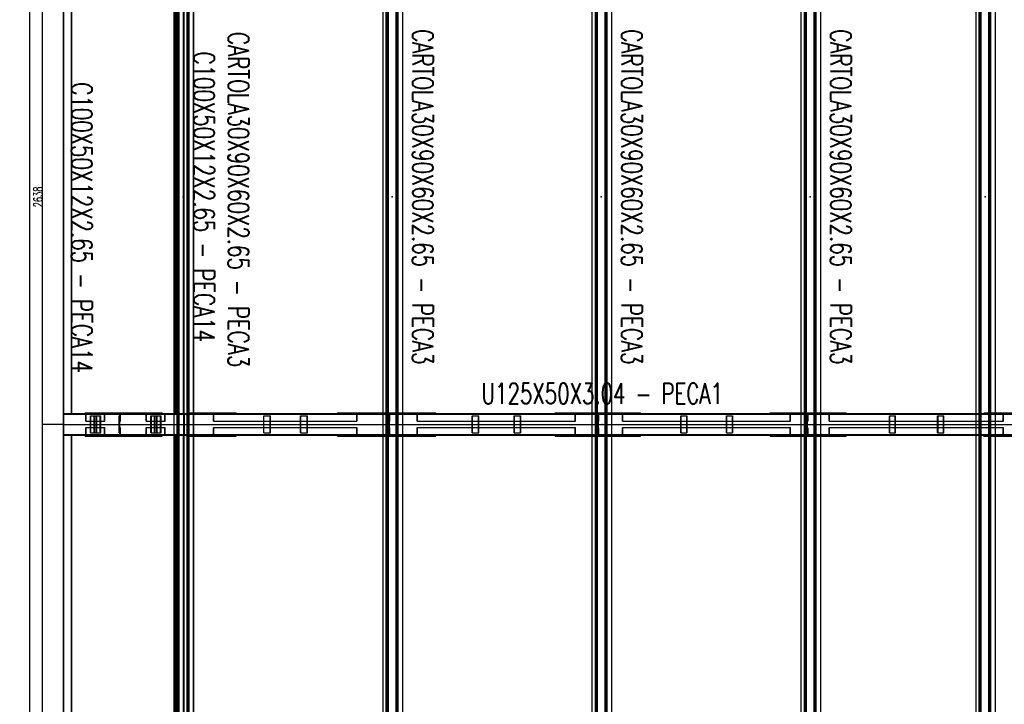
# Model space of a CAD drawing. Header units: feet. Extents: x -13577 to 173285, y -65833 to 34873.
# Tile 61 of 127: x 17960 to 23670, y 23986 to 27955. Entities that reach past the tile are written whole.
import ezdxf
from ezdxf.enums import TextEntityAlignment as Align

# ---------------------------------------------------------------- set-up
doc = ezdxf.new("R2010")
doc.units = ezdxf.units.FT
doc.header["$LTSCALE"] = 10
doc.header["$MEASUREMENT"] = 0
doc.linetypes.add('HIDDEN', pattern=[0.375, 0.25, -0.125])
doc.layers.get('0').update_dxf_attribs({"linetype": 'CONTINUOUS'})
for name, color, linetype in [('FORIR', 4, 'CONTINUOUS'), ('G', 3, 'CONTINUOUS'), ('TR', 6, 'HIDDEN'), ('TXT1', 7, 'CONTINUOUS')]:
    doc.layers.add(name, color=color, linetype=linetype)
doc.styles.add('1', font='romans.shx', dxfattribs={"width": 0.7, "height": 50})
doc.dimstyles.get("Standard").update_dxf_attribs({"dimtxt": 50, "dimasz": 1, "dimexe": 1, "dimexo": 1, "dimgap": 1, "dimtad": 1, "dimdec": 0, "dimdsep": 46, "dimtxsty": '1', "dimblk": 'ARCHTICK', "dimcen": 3, "dimclrd": 1, "dimclre": 1, "dimclrt": 3, "dimadec": 0, "dimazin": 0, "dimtfac": 1, "dimtdec": 0, "dimtix": 1, "dimtmove": 0, "dimatfit": 3, "dimfxl": 0, "dimtolj": 1, "dimarcsym": 0})

# ---------------------------------------------------------------- blocks, each defined once
blk = doc.blocks.new('3D_INFOM')
blk.add_point((0, 0))
at = {"layer": 'FORIR', "flags": 1}
for tag, p in [('MARK', (7.55, -4.31)), ('NUM_DIS', (7.55, -11.68)), ('NOT_PEZ', (45.73, -11.68)), ('QTA_PEZ', (7.55, -18.55)), ('TIP_PEZ', (45.73, -18.55)), ('TRA_PEZ', (7.55, -26.33)), ('COS_PEZ', (45.73, -26.33)), ('DES_PEZ', (7.55, -33.75))]:
    blk.add_attdef(tag, p, '', height=5, dxfattribs=at)
blk = doc.blocks.new('_ArchTick')
at = {"color": 0, "linetype": 'ByBlock', "const_width": 0.15}
blk.add_lwpolyline([(-0.5, -0.5), (0.5, 0.5)], dxfattribs=at)

msp = doc.modelspace()

# ---------------------------------------------------------------- linework, layer by layer
for p, q in [((18213.2, 25608.7), (18563.2, 25608.7)), ((18213.2, 25608.7), (18913.2, 25608.7)), ((18213.2, 25608.7), (18913.2, 25608.7)), ((18563.2, 25608.7), (18913.2, 25608.7)), ((18563.2, 25608.7), (18563.2, 25608.7)), ((18913.2, 25608.7), (20125.7, 25608.7)), ((18913.2, 25608.7), (23763.2, 25608.7)), ((18913.2, 25608.7), (23763.2, 25608.7)), ((20125.7, 25608.7), (21338.2, 25608.7)), ((20125.7, 25608.7), (20125.7, 25608.7)), ((21338.2, 25608.7), (22550.7, 25608.7)), ((21338.2, 25608.7), (21338.2, 25608.7)), ((22550.7, 25608.7), (23763.2, 25608.7)), ((22550.7, 25608.7), (22550.7, 25608.7))]:
    msp.add_line(p, q)
at = {"layer": 'G'}
for p, q in [((18213.2, 678.7), (18213.2, 31756.2)), ((18855.3, 741.2), (18855.3, 31693.7)), ((18873.4, 741.2), (18873.4, 31693.7)), ((18933.1, 741.2), (18933.1, 31693.7)), ((18941.8, 741.2), (18941.8, 31693.7)), ((18968.6, 741.2), (18968.6, 31693.7)), ((18968.9, 741.2), (18968.9, 31693.7)), ((20085.9, 741.2), (20085.9, 31693.7)), ((20145.6, 741.2), (20145.6, 31693.7)), ((21298.4, 741.2), (21298.4, 31693.7)), ((21358.1, 741.2), (21358.1, 31693.7)), ((22510.9, 741.2), (22510.9, 31693.7)), ((22570.6, 741.2), (22570.6, 31693.7)), ((23524.4, 20308.8), (23524.4, 31693.8)), ((23584.1, 20308.8), (23584.1, 31693.8)), ((18263.2, 25668.2), (18263.2, 28186.8)), ((20067.8, 25671.2), (20067.8, 28183.7)), ((20154.3, 25671.2), (20154.3, 28183.7)), ((20181.1, 25671.2), (20181.1, 28183.7)), ((20181.4, 25671.2), (20181.4, 28183.7)), ((21280.3, 25671.2), (21280.3, 28183.7)), ((21366.8, 25671.2), (21366.8, 28183.7)), ((21393.6, 25671.2), (21393.6, 28183.7)), ((21393.9, 25671.2), (21393.9, 28183.7)), ((22492.8, 25671.2), (22492.8, 28183.7)), ((22579.3, 25671.2), (22579.3, 28183.7)), ((22606.1, 25671.2), (22606.1, 28183.7)), ((22606.4, 25671.2), (22606.4, 28183.7)), ((23506.3, 25671.2), (23506.3, 28183.7)), ((23592.8, 25671.2), (23592.8, 28183.7)), ((23619.6, 25671.2), (23619.6, 28183.7)), ((23619.9, 25671.2), (23619.9, 28183.7)), ((18213.2, 25671.2), (18855.3, 25671.2)), ((18216.3, 25549.3), (18216.3, 25668.2)), ((18216.3, 25668.2), (18263.2, 25668.2)), ((18340.2, 25676.2), (18786.2, 25676.2)), ((18340.2, 25671.2), (18340.2, 25676.2)), ((18536.2, 25671.2), (18536.2, 25676.2)), ((18786.2, 25671.2), (18786.2, 25676.2)), ((18968.9, 25676.2), (19216, 25676.2)), ((18968.9, 25671.2), (20085.9, 25671.2)), ((19201.1, 25671.2), (19201.1, 25676.2)), ((19216, 25671.2), (19216, 25676.2)), ((19802.7, 25671.2), (19802.7, 25676.2)), ((19802.7, 25676.2), (20067.8, 25676.2)), ((20181.4, 25676.2), (20373.3, 25676.2)), ((20358.4, 25671.2), (20358.4, 25676.2)), ((20373.3, 25671.2), (20373.3, 25676.2)), ((21065.2, 25671.2), (21065.2, 25676.2)), ((21065.2, 25676.2), (21280.3, 25676.2)), ((21393.9, 25676.2), (21561, 25676.2)), ((21546.1, 25671.2), (21546.1, 25676.2)), ((21561, 25671.2), (21561, 25676.2)), ((22312.7, 25671.2), (22312.7, 25676.2)), ((22312.7, 25676.2), (22492.8, 25676.2)), ((22606.4, 25676.2), (22753.6, 25676.2)), ((22738.6, 25671.2), (22738.6, 25676.2)), ((22753.6, 25671.2), (22753.6, 25676.2)), ((23619.9, 25676.2), (23904.6, 25676.2)), ((18855.3, 25608.7), (18968.9, 25608.7)), ((20085.9, 25608.7), (20154.3, 25608.7)), ((21298.4, 25608.7), (21366.8, 25608.7)), ((22510.9, 25608.7), (22579.3, 25608.7)), ((23524.4, 25608.8), (23592.8, 25608.8)), ((18213.2, 25546.2), (18855.3, 25546.2)), ((18216.3, 25549.3), (18263.2, 25549.3)), ((18263.2, 20368.2), (18263.2, 25549.3)), ((18340.2, 25541.2), (18340.2, 25546.2)), ((18340.2, 25541.2), (18786.2, 25541.2)), ((18536.2, 25541.2), (18536.2, 25546.2)), ((18786.2, 25541.2), (18786.2, 25546.2)), ((18968.9, 25546.2), (20085.9, 25546.2)), ((18968.9, 25541.2), (19216, 25541.2)), ((19201.1, 25541.2), (19201.1, 25546.2)), ((19216, 25541.2), (19216, 25546.2)), ((19802.7, 25541.2), (19802.7, 25546.2)), ((19802.7, 25541.2), (20067.8, 25541.2)), ((20067.8, 20371.2), (20067.8, 25546.2)), ((20154.3, 20371.2), (20154.3, 25546.2)), ((20181.1, 20371.2), (20181.1, 25546.2)), ((20181.4, 20371.2), (20181.4, 25546.2)), ((20181.4, 25541.2), (20373.3, 25541.2)), ((20358.4, 25541.2), (20358.4, 25546.2)), ((20373.3, 25541.2), (20373.3, 25546.2)), ((21065.2, 25541.2), (21065.2, 25546.2)), ((21065.2, 25541.2), (21280.3, 25541.2)), ((21280.3, 20371.2), (21280.3, 25546.2)), ((21366.8, 20371.2), (21366.8, 25546.2)), ((21393.6, 20371.2), (21393.6, 25546.2)), ((21393.9, 20371.2), (21393.9, 25546.2)), ((21393.9, 25541.2), (21561, 25541.2)), ((21546.1, 25541.2), (21546.1, 25546.2)), ((21561, 25541.2), (21561, 25546.2)), ((22312.7, 25541.2), (22312.7, 25546.2)), ((22312.7, 25541.2), (22492.8, 25541.2)), ((22492.8, 20371.2), (22492.8, 25546.2)), ((22579.3, 20371.2), (22579.3, 25546.2)), ((22606.1, 20371.2), (22606.1, 25546.2)), ((22606.4, 20371.2), (22606.4, 25546.2)), ((22606.4, 25541.2), (22753.6, 25541.2)), ((22738.6, 25541.2), (22738.6, 25546.2)), ((22753.6, 25541.2), (22753.6, 25546.2)), ((23506.3, 20371.2), (23506.3, 25546.2)), ((23592.8, 20371.2), (23592.8, 25546.2)), ((23619.6, 20371.2), (23619.6, 25546.2)), ((23619.9, 20371.2), (23619.9, 25546.2)), ((23619.9, 25541.2), (23904.6, 25541.2))]:
    msp.add_line(p, q, dxfattribs=at)
at = {"layer": 'TR'}
for p, q in [((18855.6, 741.2), (18855.6, 31693.7)), ((18876.8, 741.2), (18876.8, 31693.7)), ((18882.1, 741.2), (18882.1, 31693.7)), ((18885.4, 741.2), (18885.4, 31693.7)), ((18913.2, 741.2), (18913.2, 31693.7)), ((18930.4, 741.2), (18930.4, 31693.7)), ((18939.1, 741.2), (18939.1, 31693.7)), ((20068.1, 741.2), (20068.1, 31693.7)), ((20089.3, 741.2), (20089.3, 31693.7)), ((20094.6, 741.2), (20094.6, 31693.7)), ((20097.9, 741.2), (20097.9, 31693.7)), ((20142.9, 741.2), (20142.9, 31693.7)), ((20151.6, 741.2), (20151.6, 31693.7)), ((21280.6, 741.2), (21280.6, 31693.7)), ((21301.8, 741.2), (21301.8, 31693.7)), ((21307.1, 741.2), (21307.1, 31693.7)), ((21310.4, 741.2), (21310.4, 31693.7)), ((21355.4, 741.2), (21355.4, 31693.7)), ((21364.1, 741.2), (21364.1, 31693.7)), ((22493.1, 741.2), (22493.1, 31693.7)), ((22514.3, 741.2), (22514.3, 31693.7)), ((22519.6, 741.2), (22519.6, 31693.7)), ((22522.9, 741.2), (22522.9, 31693.7)), ((22567.9, 741.2), (22567.9, 31693.7)), ((22576.6, 741.2), (22576.6, 31693.7)), ((23506.6, 20308.8), (23506.6, 31693.8)), ((23527.8, 20308.8), (23527.8, 31693.8)), ((23533.1, 20308.8), (23533.1, 31693.8)), ((23536.4, 20308.8), (23536.4, 31693.8)), ((23581.4, 20308.8), (23581.4, 31693.8)), ((23590.1, 20308.8), (23590.1, 31693.8)), ((18215.9, 25671.2), (18215.9, 28183.7)), ((18260.6, 25671.2), (18260.6, 28183.7)), ((18863.2, 25671.2), (18863.2, 28183.7)), ((18865.9, 25671.2), (18865.9, 28183.7)), ((18910.6, 25671.2), (18910.6, 28183.7)), ((18213.2, 25668.2), (18216.3, 25668.2)), ((18263.2, 25668.2), (23758.6, 25668.2)), ((18323.1, 25668), (18323.1, 25671.2)), ((18323.1, 25668), (18451.8, 25668)), ((18343.3, 25627.2), (18343.3, 25668)), ((18344.9, 25627.2), (18344.9, 25671.2)), ((18370.9, 25558.7), (18370.9, 25658.7)), ((18370.9, 25658.7), (18429.8, 25658.7)), ((18373.4, 25558.7), (18373.4, 25658.7)), ((18392.6, 25558.7), (18392.6, 25658.7)), ((18395.1, 25558.7), (18395.1, 25658.7)), ((18405.7, 25558.7), (18405.7, 25658.7)), ((18408.1, 25558.7), (18408.1, 25658.7)), ((18427.4, 25558.7), (18427.4, 25658.7)), ((18429.8, 25558.7), (18429.8, 25658.7)), ((18431.6, 25668), (18431.6, 25671.2)), ((18451.8, 25627.2), (18451.8, 25668)), ((18453.4, 25627.2), (18453.4, 25671.2)), ((18536.2, 25658.7), (18541.2, 25658.7)), ((18536.2, 25558.7), (18536.2, 25658.7)), ((18541.2, 25546.2), (18541.2, 25671.2)), ((18544.4, 25668), (18585.2, 25668)), ((18544.4, 25627.2), (18544.4, 25668)), ((18585.2, 25668), (18585.2, 25671.2)), ((18590.2, 25671.2), (18590.2, 25676.2)), ((18673.1, 25668), (18673.1, 25671.2)), ((18673.1, 25668), (18801.8, 25668)), ((18693.3, 25627.2), (18693.3, 25668)), ((18694.9, 25627.2), (18694.9, 25671.2)), ((18720.9, 25658.7), (18779.8, 25658.7)), ((18720.9, 25558.7), (18720.9, 25658.7)), ((18723.4, 25558.7), (18723.4, 25658.7)), ((18742.6, 25558.7), (18742.6, 25658.7)), ((18745.1, 25558.7), (18745.1, 25658.7)), ((18755.7, 25558.7), (18755.7, 25658.7)), ((18758.1, 25558.7), (18758.1, 25658.7)), ((18777.4, 25558.7), (18777.4, 25658.7)), ((18779.8, 25558.7), (18779.8, 25658.7)), ((18781.6, 25668), (18781.6, 25671.2)), ((18801.8, 25627.2), (18801.8, 25668)), ((18803.4, 25627.2), (18803.4, 25671.2)), ((18855.3, 25671.2), (18968.9, 25671.2)), ((18912.2, 25546.2), (18912.2, 25671.2)), ((18912.5, 25549.3), (18912.5, 25668.2)), ((18916.3, 25549.3), (18916.3, 25668.2)), ((18917.2, 25668.2), (18917.2, 25671.2)), ((18927.5, 25671.2), (18927.5, 25676.2)), ((18927.5, 25676.2), (18968.9, 25676.2)), ((18942.4, 25671.2), (18942.4, 25676.2)), ((18963.2, 25668.2), (18963.2, 25671.2)), ((19071.6, 25668), (19071.6, 25671.2)), ((19071.6, 25668), (19915.3, 25668)), ((19084.4, 25627.2), (19084.4, 25668)), ((19085.4, 25627.2), (19085.4, 25671.2)), ((19375, 25558.7), (19375, 25658.7)), ((19375, 25658.7), (19414.6, 25658.7)), ((19376.6, 25558.7), (19376.6, 25658.7)), ((19413, 25558.7), (19413, 25658.7)), ((19414.6, 25558.7), (19414.6, 25658.7)), ((19588.7, 25558.7), (19588.7, 25658.7)), ((19588.7, 25658.7), (19628.3, 25658.7)), ((19590.3, 25558.7), (19590.3, 25658.7)), ((19626.7, 25558.7), (19626.7, 25658.7)), ((19628.3, 25558.7), (19628.3, 25658.7)), ((19902.6, 25668), (19902.6, 25671.2)), ((19915.3, 25627.2), (19915.3, 25668)), ((19916.3, 25627.2), (19916.3, 25671.2)), ((20067.8, 25676.2), (20181.4, 25676.2)), ((20067.8, 25546.2), (20067.8, 25671.2)), ((20084.7, 25671.2), (20084.7, 25676.2)), ((20085.9, 25671.2), (23758.3, 25671.2)), ((20098.7, 25558.7), (20098.7, 25658.7)), ((20098.7, 25658.7), (20103.7, 25658.7)), ((20099.7, 25671.2), (20099.7, 25676.2)), ((20103.7, 25546.2), (20103.7, 25671.2)), ((20106.9, 25627.2), (20106.9, 25668)), ((20106.9, 25668), (20147.7, 25668)), ((20147.7, 25668), (20147.7, 25671.2)), ((20152.7, 25671.2), (20152.7, 25676.2)), ((20154.3, 25546.2), (20154.3, 25671.2)), ((20181.1, 25546.2), (20181.1, 25671.2)), ((20181.4, 25546.2), (20181.4, 25671.2)), ((20248.9, 25668), (20248.9, 25671.2)), ((20248.9, 25668), (21181.8, 25668)), ((20265, 25627.2), (20265, 25668)), ((20266.2, 25627.2), (20266.2, 25671.2)), ((20584.1, 25558.7), (20584.1, 25658.7)), ((20584.1, 25658.7), (20622.8, 25658.7)), ((20586.1, 25558.7), (20586.1, 25658.7)), ((20620.9, 25558.7), (20620.9, 25658.7)), ((20622.8, 25558.7), (20622.8, 25658.7)), ((20828.5, 25558.7), (20828.5, 25658.7)), ((20828.5, 25658.7), (20867.2, 25658.7)), ((20830.5, 25558.7), (20830.5, 25658.7)), ((20865.2, 25558.7), (20865.2, 25658.7)), ((20867.2, 25558.7), (20867.2, 25658.7)), ((21165.7, 25668), (21165.7, 25671.2)), ((21181.8, 25627.2), (21181.8, 25668)), ((21183.1, 25627.2), (21183.1, 25671.2)), ((21280.3, 25676.2), (21393.9, 25676.2)), ((21280.3, 25546.2), (21280.3, 25671.2)), ((21297.3, 25671.2), (21297.3, 25676.2)), ((21311.2, 25658.7), (21316.2, 25658.7)), ((21311.2, 25558.7), (21311.2, 25658.7)), ((21312.3, 25671.2), (21312.3, 25676.2)), ((21316.2, 25546.2), (21316.2, 25671.2)), ((21319.4, 25627.2), (21319.4, 25668)), ((21319.4, 25668), (21360.2, 25668)), ((21360.2, 25668), (21360.2, 25671.2)), ((21365.2, 25671.2), (21365.2, 25676.2)), ((21366.8, 25546.2), (21366.8, 25671.2)), ((21393.6, 25546.2), (21393.6, 25671.2)), ((21393.9, 25546.2), (21393.9, 25671.2)), ((21437.2, 25668), (21437.2, 25671.2)), ((21437.2, 25668), (22428.3, 25668)), ((21456.3, 25627.2), (21456.3, 25668)), ((21457.8, 25627.2), (21457.8, 25671.2)), ((21793.6, 25558.7), (21793.6, 25658.7)), ((21793.6, 25658.7), (21831.2, 25658.7)), ((21795.9, 25558.7), (21795.9, 25658.7)), ((21828.9, 25558.7), (21828.9, 25658.7)), ((21831.2, 25558.7), (21831.2, 25658.7)), ((22058.6, 25558.7), (22058.6, 25658.7)), ((22058.6, 25658.7), (22096.3, 25658.7)), ((22061, 25558.7), (22061, 25658.7)), ((22094, 25558.7), (22094, 25658.7)), ((22096.3, 25558.7), (22096.3, 25658.7)), ((22409.1, 25668), (22409.1, 25671.2)), ((22428.3, 25627.2), (22428.3, 25668)), ((22429.8, 25627.2), (22429.8, 25671.2)), ((22492.8, 25676.2), (22606.4, 25676.2)), ((22492.8, 25546.2), (22492.8, 25671.2)), ((22509.8, 25671.2), (22509.8, 25676.2)), ((22523.7, 25658.7), (22528.7, 25658.7)), ((22523.7, 25558.7), (22523.7, 25658.7)), ((22524.7, 25671.2), (22524.7, 25676.2)), ((22528.7, 25546.2), (22528.7, 25671.2)), ((22531.9, 25668), (22572.7, 25668)), ((22531.9, 25627.2), (22531.9, 25668)), ((22572.7, 25668), (22572.7, 25671.2)), ((22577.7, 25671.2), (22577.7, 25676.2)), ((22579.3, 25546.2), (22579.3, 25671.2)), ((22606.1, 25546.2), (22606.1, 25671.2)), ((22606.4, 25546.2), (22606.4, 25671.2)), ((22632.4, 25668), (22632.4, 25671.2)), ((22632.4, 25668), (23663.6, 25668)), ((22654.2, 25627.2), (22654.2, 25668)), ((22655.9, 25627.2), (22655.9, 25671.2)), ((23003.7, 25658.7), (23040.2, 25658.7)), ((23003.7, 25558.7), (23003.7, 25658.7)), ((23006.3, 25558.7), (23006.3, 25658.7)), ((23037.5, 25558.7), (23037.5, 25658.7)), ((23040.2, 25558.7), (23040.2, 25658.7)), ((23283.7, 25558.7), (23283.7, 25658.7)), ((23283.7, 25658.7), (23320.2, 25658.7)), ((23286.4, 25558.7), (23286.4, 25658.7)), ((23317.6, 25558.7), (23317.6, 25658.7)), ((23320.2, 25558.7), (23320.2, 25658.7)), ((23506.3, 25546.2), (23506.3, 25671.2)), ((23552.3, 25671.2), (23552.3, 25676.2)), ((23552.3, 25676.2), (23619.9, 25676.2)), ((23592.8, 25546.2), (23592.8, 25671.2)), ((23611, 25671.2), (23611, 25676.2)), ((23614, 25671.2), (23614, 25676.2)), ((23619.6, 25546.2), (23619.6, 25671.2)), ((23619.9, 25546.2), (23619.9, 25671.2)), ((23641.9, 25668), (23641.9, 25671.2)), ((23663.6, 25627.2), (23663.6, 25668)), ((23665.3, 25627.2), (23665.3, 25671.2)), ((18343.3, 25627.2), (18453.4, 25627.2)), ((18343.3, 25590.2), (18453.4, 25590.2)), ((18343.3, 25549.4), (18343.3, 25590.2)), ((18344.9, 25546.2), (18344.9, 25590.2)), ((18451.8, 25549.4), (18451.8, 25590.2)), ((18453.4, 25546.2), (18453.4, 25590.2)), ((18541.2, 25627.2), (18544.4, 25627.2)), ((18541.2, 25590.2), (18544.4, 25590.2)), ((18544.4, 25549.4), (18544.4, 25590.2)), ((18693.3, 25627.2), (18803.4, 25627.2)), ((18693.3, 25590.2), (18803.4, 25590.2)), ((18693.3, 25549.4), (18693.3, 25590.2)), ((18694.9, 25546.2), (18694.9, 25590.2)), ((18801.8, 25549.4), (18801.8, 25590.2)), ((18803.4, 25546.2), (18803.4, 25590.2)), ((19084.4, 25627.2), (19916.3, 25627.2)), ((19084.4, 25549.4), (19084.4, 25590.2)), ((19084.4, 25590.2), (19916.3, 25590.2)), ((19085.4, 25546.2), (19085.4, 25590.2)), ((19915.3, 25549.4), (19915.3, 25590.2)), ((19916.3, 25546.2), (19916.3, 25590.2)), ((20067.8, 25608.7), (20085.9, 25608.7)), ((20103.7, 25627.2), (20106.9, 25627.2)), ((20103.7, 25590.2), (20106.9, 25590.2)), ((20106.9, 25549.4), (20106.9, 25590.2)), ((20154.3, 25608.7), (20181.4, 25608.7)), ((20265, 25627.2), (21183.1, 25627.2)), ((20265, 25590.2), (21183.1, 25590.2)), ((20265, 25549.4), (20265, 25590.2)), ((20266.2, 25546.2), (20266.2, 25590.2)), ((21181.8, 25549.4), (21181.8, 25590.2)), ((21183.1, 25546.2), (21183.1, 25590.2)), ((21280.3, 25608.7), (21298.4, 25608.7)), ((21316.2, 25627.2), (21319.4, 25627.2)), ((21316.2, 25590.2), (21319.4, 25590.2)), ((21319.4, 25549.4), (21319.4, 25590.2)), ((21366.8, 25608.7), (21393.9, 25608.7)), ((21456.3, 25627.2), (22429.8, 25627.2)), ((21456.3, 25590.2), (22429.8, 25590.2)), ((21456.3, 25549.4), (21456.3, 25590.2)), ((21457.8, 25546.2), (21457.8, 25590.2)), ((22428.3, 25549.4), (22428.3, 25590.2)), ((22429.8, 25546.2), (22429.8, 25590.2)), ((22492.8, 25608.7), (22510.9, 25608.7)), ((22528.7, 25627.2), (22531.9, 25627.2)), ((22528.7, 25590.2), (22531.9, 25590.2)), ((22531.9, 25549.4), (22531.9, 25590.2)), ((22579.3, 25608.7), (22606.4, 25608.7)), ((22654.2, 25627.2), (23665.3, 25627.2)), ((22654.2, 25590.2), (23665.3, 25590.2)), ((22654.2, 25549.4), (22654.2, 25590.2)), ((22655.9, 25546.2), (22655.9, 25590.2)), ((23506.3, 25608.8), (23524.4, 25608.8)), ((23592.8, 25608.8), (23619.9, 25608.8)), ((23663.6, 25549.4), (23663.6, 25590.2)), ((23665.3, 25546.2), (23665.3, 25590.2)), ((18213.2, 25549.3), (18216.3, 25549.3)), ((18215.9, 20371.2), (18215.9, 25546.2)), ((18260.6, 20371.2), (18260.6, 25546.2)), ((18263.2, 25549.3), (23758.6, 25549.3)), ((18323.1, 25549.4), (18451.8, 25549.4)), ((18323.1, 25546.2), (18323.1, 25549.4)), ((18370.9, 25558.7), (18429.8, 25558.7)), ((18431.6, 25546.2), (18431.6, 25549.4)), ((18536.2, 25558.7), (18541.2, 25558.7)), ((18544.4, 25549.4), (18585.2, 25549.4)), ((18585.2, 25546.2), (18585.2, 25549.4)), ((18590.2, 25541.2), (18590.2, 25546.2)), ((18673.1, 25549.4), (18801.8, 25549.4)), ((18673.1, 25546.2), (18673.1, 25549.4)), ((18720.9, 25558.7), (18779.8, 25558.7)), ((18781.6, 25546.2), (18781.6, 25549.4)), ((18855.3, 25546.2), (18968.9, 25546.2)), ((18863.2, 20371.2), (18863.2, 25546.2)), ((18865.9, 20371.2), (18865.9, 25546.2)), ((18910.6, 20371.2), (18910.6, 25546.2)), ((18917.2, 25546.2), (18917.2, 25549.3)), ((18927.5, 25541.2), (18927.5, 25546.2)), ((18927.5, 25541.2), (18968.9, 25541.2)), ((18942.4, 25541.2), (18942.4, 25546.2)), ((18963.2, 25546.2), (18963.2, 25549.3)), ((19071.6, 25549.4), (19915.3, 25549.4)), ((19071.6, 25546.2), (19071.6, 25549.4)), ((19375, 25558.7), (19414.6, 25558.7)), ((19588.7, 25558.7), (19628.3, 25558.7)), ((19902.6, 25546.2), (19902.6, 25549.4)), ((20067.8, 25541.2), (20181.4, 25541.2)), ((20084.7, 25541.2), (20084.7, 25546.2)), ((20085.9, 25546.2), (23758.3, 25546.2)), ((20098.7, 25558.7), (20103.7, 25558.7)), ((20099.7, 25541.2), (20099.7, 25546.2)), ((20106.9, 25549.4), (20147.7, 25549.4)), ((20147.7, 25546.2), (20147.7, 25549.4)), ((20152.7, 25541.2), (20152.7, 25546.2)), ((20248.9, 25549.4), (21181.8, 25549.4)), ((20248.9, 25546.2), (20248.9, 25549.4)), ((20584.1, 25558.7), (20622.8, 25558.7)), ((20828.5, 25558.7), (20867.2, 25558.7)), ((21165.7, 25546.2), (21165.7, 25549.4)), ((21280.3, 25541.2), (21393.9, 25541.2)), ((21297.3, 25541.2), (21297.3, 25546.2)), ((21311.2, 25558.7), (21316.2, 25558.7)), ((21312.3, 25541.2), (21312.3, 25546.2)), ((21319.4, 25549.4), (21360.2, 25549.4)), ((21360.2, 25546.2), (21360.2, 25549.4)), ((21365.2, 25541.2), (21365.2, 25546.2)), ((21437.2, 25549.4), (22428.3, 25549.4)), ((21437.2, 25546.2), (21437.2, 25549.4)), ((21793.6, 25558.7), (21831.2, 25558.7)), ((22058.6, 25558.7), (22096.3, 25558.7)), ((22409.1, 25546.2), (22409.1, 25549.4)), ((22492.8, 25541.2), (22606.4, 25541.2)), ((22509.8, 25541.2), (22509.8, 25546.2)), ((22523.7, 25558.7), (22528.7, 25558.7)), ((22524.7, 25541.2), (22524.7, 25546.2)), ((22531.9, 25549.4), (22572.7, 25549.4)), ((22572.7, 25546.2), (22572.7, 25549.4)), ((22577.7, 25541.2), (22577.7, 25546.2)), ((22632.4, 25549.4), (23663.6, 25549.4)), ((22632.4, 25546.2), (22632.4, 25549.4)), ((23003.7, 25558.7), (23040.2, 25558.7)), ((23283.7, 25558.7), (23320.2, 25558.7)), ((23552.3, 25541.2), (23552.3, 25546.2)), ((23552.3, 25541.2), (23619.9, 25541.2)), ((23611, 25541.2), (23611, 25546.2)), ((23614, 25541.2), (23614, 25546.2)), ((23641.9, 25546.2), (23641.9, 25549.4))]:
    msp.add_line(p, q, dxfattribs=at)

# ---------------------------------------------------------------- block references
at = {"xscale": 10, "yscale": 10, "zscale": 10}
for p in [(18214.6, 26927.5), (21332.8, 26927.5), (22545.3, 26927.5), (21338.2, 25608.7)]:
    msp.add_blockref('3D_INFOM', p, dxfattribs=at)
at = {"layer": 'TXT1', "color": 7, "xscale": 10, "yscale": 10, "zscale": 10}
for p in [(18864.6, 26927.5), (18907.8, 26927.5), (20120.3, 26927.5), (23558.8, 26927.5)]:
    msp.add_blockref('3D_INFOM', p, dxfattribs=at)

# ---------------------------------------------------------------- texts
at = {"layer": 'TXT1', "color": 7, "style": '1', "width": 0.7}
for s, p in [('CARTOLA30X90X60X2.65 - PECA3', (19132.2, 26911.2)), ('CARTOLA30X90X60X2.65 - PECA3', (20201.4, 26927.5)), ('CARTOLA30X90X60X2.65 - PECA3', (21413.9, 26927.5)), ('CARTOLA30X90X60X2.65 - PECA3', (22626.4, 26927.5)), ('C100X50X12X2.65 - PECA14', (18933.2, 26927.5)), ('C100X50X12X2.65 - PECA14', (18224.6, 26749.2))]:
    msp.add_text(s, height=120, rotation=270, dxfattribs=at).set_placement(p, align=Align.BOTTOM_CENTER)
msp.add_text('U125X50X3.04 - PECA1', height=120, dxfattribs=at).set_placement((21338.2, 25691.2), align=Align.BOTTOM_CENTER)

# ---------------------------------------------------------------- dimensions: what is measured, and where the dimension line sits
at = {"layer": 'TXT1'}
for base, p1, p2, override in [((18018.6758, 31756.186), (18213.2363, 678.6888), (18213.2363, 31756.186), {"dimtxt": 3}), ((18091.7796, 28246.2168), (18216.2763, 25608.7139), (18216.2763, 28246.2168), {"dimtxt": 3, "dimtmove": 1}), ((18091.7796, 25608.7139), (18216.2763, 16256.2048), (18216.2763, 25608.7139), {"dimtxt": 3, "dimtmove": 1})]:
    msp.add_linear_dim(base=base, p1=p1, p2=p2, angle=90, dimstyle='Standard', override=override, dxfattribs=at).render()

doc.saveas('drawing.dxf')
